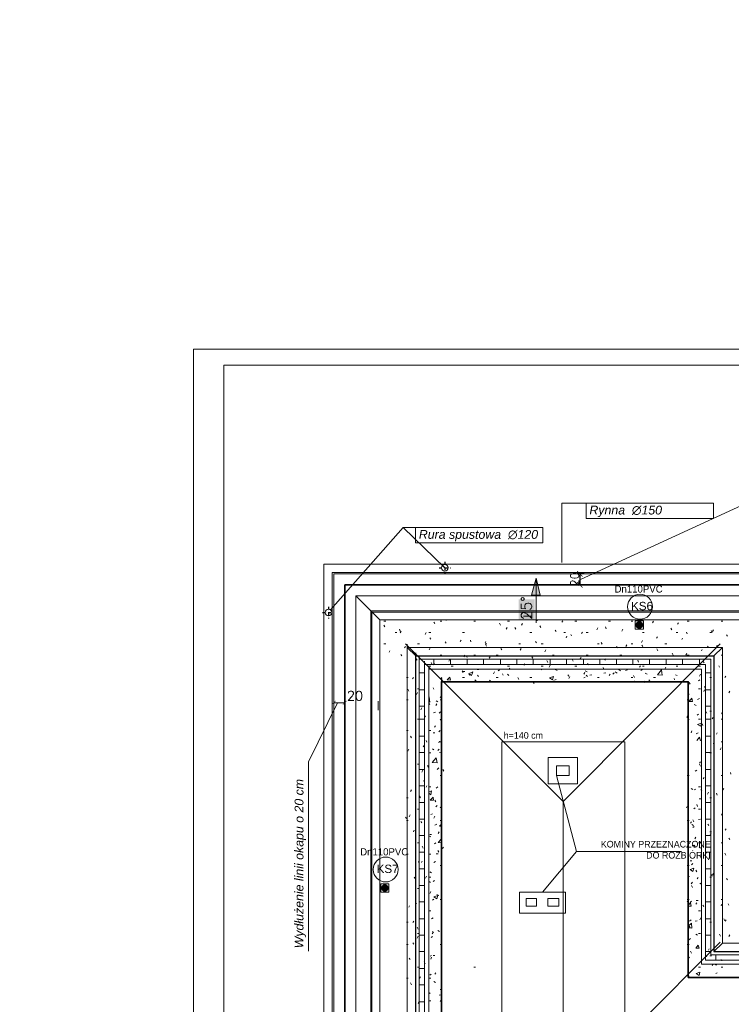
# Model space of a CAD drawing. Header units: millimetres. Extents: x -740 to 33545, y 5178 to 22494.
# Tile 55 of 250: x 8259 to 9546, y 6964 to 8744. Entities that reach past the tile are written whole.
import ezdxf
from ezdxf.lldxf.tags import DXFTag

# ---------------------------------------------------------------- set-up
doc = ezdxf.new("R2010")
doc.units = ezdxf.units.MM
doc.header["$MEASUREMENT"] = 0
doc.linetypes.add('AUSGEZOGEN', pattern=[0])
doc.linetypes.add('STRICHPUNKTX2', pattern=[2, 1, -0.5, 0, -0.5])
doc.layers.get('Defpoints').update_dxf_attribs({"color": 252})
doc.layers.add('_B___I__', color=252, linetype='AUSGEZOGEN')
for name, color, linetype, lineweight in [('_IS_EKO_KS_Opis_piony', 7, 'Continuous', 15), ('_IS_EKO_KS_prow_w_bruzdach', 16, 'Continuous', 35), ('_IS_EKO_opis', 7, 'Continuous', 18), ('A_izolacja', 252, 'Continuous', 9), ('A_l.przerywana', 252, 'ICAD_ISO03W100', 9), ('A_l.widokowa', 252, 'Continuous', 18), ('A_wymiarowanie', 252, 'Continuous', 9), ('k_wyburzenia widoczne', 252, 'PNEUMATIC2', 18), ('l. przerywana', 252, 'ICAD_ISO03W100', 9), ('l.przerywana', 252, 'ICAD_ISO03W100', 5), ('l.widokowa', 252, 'Continuous', 15), ('linia opisowa', 252, 'Continuous', 9), ('Nowe_820-G Rysunki Obrazki_Nr_piĂłra__101', 252, 'Continuous', 5), ('Nowe_820-G Rysunki Obrazki_Nr_piĂłra__19', 252, 'Continuous', 0), ('Nowe_820-G Rysunki Obrazki_Nr_piĂłra__22', 252, 'Continuous', 25), ('Nowe_820-G Rysunki Obrazki_Nr_piĂłra__23', 252, 'Continuous', 15), ('wymiarowanie', 252, 'Continuous', 9)]:
    doc.layers.add(name, color=color, linetype=linetype, lineweight=lineweight)
doc.styles.add('Arial$001H0', font='SIMPLEX')
doc.styles.add('styl1', font='arial.ttf', dxfattribs={"height": 15})
doc.styles.add('styl2', font='simplex.shx')
doc.styles.add('TEKST WYMIAROWY', font='romans.shx', dxfattribs={"width": 0.6})
tags = doc.linetypes.add('ICAD_ISO03W100', pattern=[30, 12, -18]).pattern_tags.tags
tags[6:7] = [DXFTag(74, 4), DXFTag(75, 0), DXFTag(340, '0'), DXFTag(46, 1.0), DXFTag(50, 0.0), DXFTag(44, 0.0), DXFTag(45, 0.0)]
tags[4:5] = [DXFTag(74, 4), DXFTag(75, 0), DXFTag(340, '0'), DXFTag(46, 1.0), DXFTag(50, 0.0), DXFTag(44, 0.0), DXFTag(45, 0.0)]
doc.linetypes.add('PNEUMATIC2', pattern='A,0.5,-0.25,["//",Standard,S=0.2,R=0,X=-0.1,Y=-0.1],-0.25', length=1)
doc.dimstyles.new('Kopia I_1.100', dxfattribs={"dimtxt": 15, "dimasz": 10, "dimexe": 5, "dimexo": 1, "dimgap": 1.5, "dimtad": 1, "dimdec": 1, "dimrnd": 0.5, "dimtxsty": 'styl2', "dimblk": 'ARCHTICK', "dimcen": 5, "dimadec": 0, "dimazin": 0, "dimtfac": 1, "dimtdec": 1, "dimtmove": 0, "dimatfit": 3, "dimldrblk": 'ARCHTICK', "dimfxl": 0, "dimarcsym": 0})
doc.dimstyles.new('Skala 1-100', dxfattribs={"dimtxt": 17, "dimasz": 7, "dimexe": 1, "dimexo": 1, "dimgap": 1.5, "dimtad": 1, "dimdec": 1, "dimrnd": 0.5, "dimtxsty": 'styl2', "dimblk": 'ARCHTICK', "dimcen": 7, "dimadec": 0, "dimazin": 0, "dimtfac": 1, "dimtdec": 1, "dimtmove": 1, "dimatfit": 3, "dimldrblk": 'ARCHTICK', "dimfxl": 0, "dimlwd": -1, "dimlwe": -1, "dimarcsym": 0})

# ---------------------------------------------------------------- blocks, each defined once
blk = doc.blocks.new('_ArchTick')
at = {"color": 0, "linetype": 'ByBlock', "const_width": 0.15}
blk.add_lwpolyline([(-0.5, -0.5), (0.5, 0.5)], dxfattribs=at)
blk = doc.blocks.new('*D1878')
at = {"layer": 'Defpoints', "color": 0}
for p in [(8827.2, 7509.3), (8827.2, 7462.7), (8847.2, 7462.7)]:
    blk.add_point(p, dxfattribs=at)
at = {"layer": 'wymiarowanie', "color": 0}
for p, q in [((8827.2, 7504.3), (8827.2, 7510.3)), ((8847.2, 7504.3), (8847.2, 7510.3)), ((8847.2, 7509.3), (8827.2, 7509.3))]:
    blk.add_line(p, q, dxfattribs=at)
at = {"layer": 'wymiarowanie', "color": 0, "xscale": 7, "yscale": 7, "zscale": 7, "rotation": 180}
blk.add_blockref('_ArchTick', (8827.2, 7509.3), dxfattribs=at)
at = {"layer": 'wymiarowanie', "color": 0, "xscale": 7, "yscale": 7, "zscale": 7}
blk.add_blockref('_ArchTick', (8847.2, 7509.3), dxfattribs=at)
at = {"layer": 'wymiarowanie', "color": 0, "insert": (8865.7, 7522), "char_height": 17, "attachment_point": 5, "style": 'styl2'}
blk.add_mtext('20', dxfattribs=at)
blk = doc.blocks.new('*D1883')
at = {"layer": 'Defpoints', "color": 0}
for p in [(9281.2, 7742.4), (9272.4, 7722.4), (9281.2, 7722.4)]:
    blk.add_point(p, dxfattribs=at)
at = {"layer": 'wymiarowanie', "color": 0, "lineweight": -2}
for p, q in [((9280.2, 7742.4), (9267.4, 7742.4)), ((9272.4, 7742.4), (9272.4, 7722.4)), ((9280.2, 7722.4), (9267.4, 7722.4))]:
    blk.add_line(p, q, dxfattribs=at)
at = {"layer": 'wymiarowanie', "color": 0, "lineweight": -2, "xscale": 10, "yscale": 10, "zscale": 10}
for p, rotation in [((9272.4, 7742.4), 90), ((9272.4, 7722.4), 270)]:
    blk.add_blockref('_ArchTick', p, dxfattribs=dict(at, rotation=rotation))
at = {"layer": 'wymiarowanie', "color": 0, "insert": (9263, 7732.4), "char_height": 15, "attachment_point": 5, "rotation": 90, "style": 'styl2'}
blk.add_mtext('20', dxfattribs=at)

msp = doc.modelspace()

# ---------------------------------------------------------------- hatches: boundary and pattern name
at = {"layer": '_IS_EKO_KS_prow_w_bruzdach'}
for points in [[(9385.19, 7649.72, 1), (9374.19, 7649.72, 1)], [(8925.19, 7174.72, 1), (8914.19, 7174.72, 1)]]:
    msp.add_hatch(color=256, dxfattribs=at).paths.add_polyline_path(points)
at = {"layer": 'l.widokowa'}
for points in [[(9193.06, 7734.39), (9184.61, 7703.96), (9200.67, 7703.96)], [(9161.79, 7696.36), (9161.79, 7659.16), (9190.53, 7659.16), (9190.53, 7696.36)]]:
    msp.add_hatch(color=256, dxfattribs=at).paths.add_polyline_path(points)

# ---------------------------------------------------------------- linework, layer by layer
at = {"layer": '_B___I__', "linetype": 'STRICHPUNKTX2', "ltscale": 5}
for p, q in [((9028.19, 7763.9), (9028.19, 7742.9)), ((9017.69, 7753.4), (9038.69, 7753.4)), ((8807.25, 7672.45), (8828.25, 7672.45)), ((8817.75, 7682.95), (8817.75, 7661.95))]:
    msp.add_line(p, q, dxfattribs=at)
at = {"layer": '_IS_EKO_KS_Opis_piony'}
for centre in [(9381.19, 7683.03), (8921.19, 7208.03)]:
    msp.add_circle(centre, 22.5, dxfattribs=at)
at = {"layer": '_IS_EKO_KS_prow_w_bruzdach'}
msp.add_line((8919.67, 7174.71), (8916.12, 7178.26), dxfattribs=at)
at = {"layer": '_IS_EKO_KS_prow_w_bruzdach', "color": 251, "lineweight": 15}
for points in [[(9372.19, 7642.22), (9387.19, 7642.22), (9387.19, 7657.22), (9372.19, 7657.22)], [(8912.19, 7167.22), (8927.19, 7167.22), (8927.19, 7182.22), (8912.19, 7182.22)]]:
    msp.add_lwpolyline(points, close=True, dxfattribs=at)
at = {"layer": '_IS_EKO_KS_prow_w_bruzdach'}
for centre in [(9379.69, 7649.72), (8919.69, 7174.72)]:
    msp.add_circle(centre, 5.5, dxfattribs=at)
at = {"layer": 'A_izolacja', "lineweight": 35}
msp.add_lwpolyline([(9022.13, 6228.22), (9022.13, 7547.46), (9468.32, 7547.46), (9468.32, 7014.77), (9468.32, 7013.08), (9568.44, 7013.08)], dxfattribs=at)
at = {"layer": 'A_l.przerywana', "lineweight": 35}
msp.add_lwpolyline([(8847.19, 7722.4), (8847.19, 6053.28), (11882.33, 6053.28), (11882.33, 7728.19), (11086.25, 7728.19), (11086.25, 7188.02), (9643.26, 7188.02), (9643.26, 7722.4)], close=True, dxfattribs=at)
at = {"layer": 'A_l.przerywana', "linetype": 'ICAD_ISO03W100', "lineweight": 13}
for points in [[(9580.08, 7702.4), (8867.19, 7702.4)], [(8867.19, 7702.4), (8867.19, 7659.22)], [(8910.37, 7659.22), (8867.19, 7702.4)], [(8867.19, 6116.46), (8867.19, 7665.01)], [(8910.37, 7659.22), (8910.37, 7168.02)], [(9580.08, 7659.22), (8910.37, 7659.22)], [(8910.37, 7659.22), (8910.37, 6116.46)]]:
    msp.add_lwpolyline(points, dxfattribs=at)
at = {"layer": 'A_l.przerywana', "linetype": 'ICAD_ISO03W100', "lineweight": 5}
msp.add_lwpolyline([(8910.37, 7659.22), (8910.37, 6116.46)], dxfattribs=at)
at = {"layer": 'A_l.widokowa'}
for points in [[(8809.69, 7759.9), (8809.69, 6015.78), (11919.83, 6015.78), (11919.83, 7765.69), (11048.75, 7765.69), (11048.75, 7225.52), (9680.76, 7225.52), (9680.76, 7759.9)], [(8824.69, 7744.9), (8824.69, 6030.78), (11904.83, 6030.78), (11904.83, 7750.69), (11063.75, 7750.69), (11063.75, 7210.52), (9665.76, 7210.52), (9665.76, 7744.9)], [(8827.19, 7742.4), (8827.19, 6033.28), (11902.33, 6033.28), (11902.33, 7748.19), (11066.25, 7748.19), (11066.25, 7208.02), (9663.26, 7208.02), (9663.26, 7742.4)], [(8894.25, 7675.33), (8894.25, 6100.34), (11835.26, 6100.34), (11835.26, 7681.13), (11133.32, 7681.13), (11133.32, 7140.95), (9596.19, 7140.95), (9596.19, 7675.33)], [(8896.25, 7673.33), (8896.25, 6102.34), (11833.26, 6102.34), (11833.26, 7679.13), (11135.32, 7679.13), (11135.32, 7138.95), (9594.19, 7138.95), (9594.19, 7673.33)]]:
    msp.add_lwpolyline(points, close=True, dxfattribs=at)
at = {"layer": 'A_wymiarowanie'}
msp.add_line((9456.03, 7240.7), (9266.54, 7240.7), dxfattribs=at)
at = {"layer": 'k_wyburzenia widoczne', "ltscale": 15}
msp.add_line((9268.19, 7410.22), (9268.19, 7362.71), dxfattribs=at)
for points in [[(9215.19, 7362.71), (9268.19, 7362.71), (9268.19, 7410.22), (9215.19, 7410.22)], [(9230.19, 7377.71), (9253.19, 7377.71), (9253.19, 7395.22), (9230.19, 7395.22)]]:
    msp.add_lwpolyline(points, close=True, dxfattribs=at)
for points in [[(9246.4, 7167.22), (9163.43, 7167.22)], [(9163.43, 7167.22), (9163.43, 7129.12)], [(9175.28, 7155.36), (9193.91, 7155.36)], [(9175.28, 7141.82), (9175.28, 7155.36)], [(9193.91, 7155.36), (9193.91, 7141.82)], [(9214.23, 7155.36), (9234.55, 7155.36)], [(9214.23, 7141.82), (9214.23, 7155.36)], [(9234.55, 7155.36), (9234.55, 7141.82)], [(9246.4, 7129.12), (9246.4, 7167.22)], [(9193.91, 7141.82), (9175.28, 7141.82)], [(9234.55, 7141.82), (9214.23, 7141.82)], [(9163.43, 7129.12), (9246.4, 7129.12)]]:
    msp.add_lwpolyline(points, dxfattribs=at)
at = {"layer": 'l. przerywana', "ltscale": 0.2}
for centre in [(9028.19, 7753.4), (8817.75, 7672.45)]:
    msp.add_circle(centre, 6, dxfattribs=at)
at = {"layer": 'l.przerywana'}
for p, q in [((9241.94, 7331.19), (8957.08, 7616.06)), ((9241.94, 7331.19), (9525.95, 7616.06)), ((9241.94, 6791.9), (9241.94, 7331.19)), ((9241.94, 6791.9), (9525.95, 7076.76))]:
    msp.add_line(p, q, dxfattribs=at)
msp.add_lwpolyline([(9904.19, 7702.4), (8867.19, 7702.4), (8867.19, 6073.28), (11862.33, 6073.28), (11862.33, 7708.19), (11106.25, 7708.19), (11106.25, 7168.02), (9904.19, 7168.02), (9904.19, 7702.4), (8867.19, 7702.4)], dxfattribs=at)
msp.add_lwpolyline([(9904.19, 7702.4), (8867.19, 7702.4), (8867.19, 6073.28), (11862.33, 6073.28), (11862.33, 7708.19), (11106.25, 7708.19), (11106.25, 7168.02), (9904.19, 7168.02), (9904.19, 7702.4), (8867.19, 7702.4)], dxfattribs=at)
for points in [[(8910.51, 7659.07), (8910.51, 6116.61), (11819, 6116.61), (11819, 7664.86), (11149.58, 7664.86), (11149.58, 7124.69), (9860.86, 7124.69), (9860.86, 7659.07)], [(9131.06, 7438.52), (9131.06, 6337.16), (11598.45, 6337.16), (11598.45, 7444.31), (11370.13, 7444.31), (11370.13, 6904.14), (9353.84, 6904.14), (9353.84, 7438.52)]]:
    msp.add_lwpolyline(points, close=True, dxfattribs=at)
at = {"layer": 'l.widokowa', "linetype": 'Continuous', "lineweight": 9}
for p, q in [((9193.06, 7654.09), (9193.06, 7734.39)), ((9170.24, 7665.93), (9186.3, 7665.93)), ((8907.36, 7496.23), (8907.36, 7512.29))]:
    msp.add_line(p, q, dxfattribs=at)
msp.add_lwpolyline([(9193.06, 7734.39), (9184.61, 7703.96), (9200.67, 7703.96)], close=True, dxfattribs=at)
at = {"layer": 'Nowe_820-G Rysunki Obrazki_Nr_piĂłra__101', "linetype": 'Continuous', "lineweight": 5}
for points in [[(8960.32, 7615.06), (8960.32, 6166.41)], [(8975.56, 7594.02), (8960.32, 7609.26)], [(9530.13, 7609.26), (8960.32, 7609.26)], [(9514.89, 7594.02), (9530.13, 7609.26)], [(9530.13, 7074.88), (9530.13, 7609.26)], [(8981.49, 6187.58), (8981.49, 7593.89)], [(8981.49, 7588.1), (9508.96, 7588.1)], [(8991.65, 6196.89), (8991.65, 7584.58)], [(9008.58, 7578.78), (9008.58, 7588.1)], [(9038.21, 7578.78), (9038.21, 7588.1)], [(9068.69, 7578.78), (9068.69, 7588.1)], [(9098.33, 7578.78), (9098.33, 7588.1)], [(9128.81, 7578.78), (9128.81, 7588.1)], [(9158.44, 7578.78), (9158.44, 7588.1)], [(9188.07, 7578.78), (9188.07, 7588.1)], [(9218.55, 7578.78), (9218.55, 7588.1)], [(9248.19, 7578.78), (9248.19, 7588.1)], [(9278.67, 7578.78), (9278.67, 7588.1)], [(9308.3, 7578.78), (9308.3, 7588.1)], [(9338.78, 7578.78), (9338.78, 7588.1)], [(9368.41, 7578.78), (9368.41, 7588.1)], [(9398.05, 7578.78), (9398.05, 7588.1)], [(9428.53, 7578.78), (9428.53, 7588.1)], [(9458.16, 7578.78), (9458.16, 7588.1)], [(9488.64, 7578.78), (9488.64, 7588.1)], [(9508.96, 7588.1), (9508.96, 7053.72)], [(8981.49, 7563.54), (8991.65, 7563.54)], [(8991.65, 7578.78), (9499.65, 7578.78)], [(8999.27, 6205.36), (8999.27, 7576.11)], [(8999.27, 7570.32), (9492.03, 7570.32)], [(9061.07, 7566.08), (9064.46, 7566.08)], [(9071.23, 7561.85), (9078.85, 7565.24)], [(9076.31, 7558.46), (9078.85, 7565.24)], [(9086.47, 7569.47), (9089.86, 7569.47)], [(9124.57, 7566.93), (9127.11, 7568.62)], [(9175.37, 7570.32), (9177.07, 7570.32)], [(9200.77, 7570.32), (9203.31, 7568.62)], [(9227.87, 7569.47), (9231.25, 7567.78)], [(9282.05, 7566.93), (9285.44, 7565.24)], [(9315.92, 7562.7), (9319.31, 7563.54)], [(9332.01, 7561), (9334.55, 7563.54)], [(9336.24, 7565.24), (9339.63, 7562.7)], [(9343.01, 7569.47), (9345.55, 7566.93)], [(9354.87, 7567.78), (9358.25, 7568.62)], [(9382.81, 7567.78), (9386.19, 7570.32)], [(9412.44, 7560.16), (9420.06, 7568.62)], [(9420.91, 7559.31), (9420.06, 7568.62)], [(9492.03, 7570.32), (9492.03, 7036.78)], [(9499.65, 7578.78), (9499.65, 7044.4)], [(9499.65, 7563.54), (9508.96, 7563.54)], [(8999.27, 7557.62), (9000.11, 7557.62)], [(9020.43, 7552.54), (9022.97, 7555.08)], [(9032.29, 7550.84), (9037.37, 7555.92)], [(9032.29, 7550.84), (9038.21, 7550)], [(9038.21, 7550), (9037.37, 7555.92)], [(9071.23, 7561.85), (9076.31, 7558.46)], [(9072.08, 7559.31), (9074.62, 7561)], [(9082.24, 7550.84), (9084.78, 7548.3)], [(9108.49, 7547.46), (9110.18, 7550)], [(9111.03, 7547.46), (9110.18, 7550)], [(9141.51, 7561), (9144.05, 7558.46)], [(9217.71, 7554.23), (9224.48, 7556.77)], [(9217.71, 7554.23), (9222.79, 7550.84)], [(9222.79, 7550.84), (9224.48, 7556.77)], [(9224.48, 7549.15), (9226.17, 7547.46)], [(9227.02, 7550.84), (9229.56, 7551.69)], [(9227.87, 7547.46), (9229.56, 7548.3)], [(9279.51, 7554.23), (9282.05, 7555.92)], [(9283.75, 7559.31), (9286.29, 7556.77)], [(9290.52, 7559.31), (9293.91, 7560.16)], [(9367.57, 7547.46), (9370.95, 7548.3)], [(9370.11, 7547.46), (9370.95, 7548.3)], [(9390.43, 7562.7), (9393.81, 7561)], [(9412.44, 7560.16), (9420.91, 7559.31)], [(9445.46, 7560.16), (9448, 7558.46)], [(9486.95, 7549.15), (9489.49, 7550.84)], [(8981.49, 7533.06), (8991.65, 7533.06)], [(9499.65, 7533.06), (9508.96, 7533.06)], [(8999.27, 7519.52), (9000.11, 7520.36)], [(8999.27, 7511.05), (9000.96, 7510.2)], [(9000.96, 7510.2), (9000.11, 7520.36)], [(9012.81, 7512.74), (9015.35, 7511.05)], [(9019.59, 7518.67), (9022.13, 7521.21)], [(9470.01, 7511.9), (9475.09, 7517.82)], [(9470.01, 7511.9), (9475.94, 7511.9)], [(9475.94, 7511.9), (9475.09, 7517.82)], [(9485.25, 7515.28), (9488.64, 7516.98)], [(8981.49, 7503.43), (8991.65, 7503.43)], [(9007.73, 7491.44), (9011.12, 7492.29)], [(9017.89, 7490.6), (9020.43, 7493.14)], [(9479.33, 7505.97), (9482.71, 7504.28)], [(9499.65, 7503.43), (9508.96, 7503.43)], [(8981.49, 7479.59), (8991.65, 7479.59)], [(9468.32, 7478.74), (9470.01, 7479.59)], [(9484.41, 7487.21), (9486.95, 7488.9)], [(9499.65, 7479.59), (9508.96, 7479.59)], [(9017.05, 7456.73), (9019.59, 7459.27)], [(9485.25, 7470.28), (9492.03, 7472.82)], [(9485.25, 7470.28), (9490.33, 7466.89)], [(9490.33, 7466.89), (9492.03, 7471.12)], [(8981.49, 7449.11), (8991.65, 7449.11)], [(9006.89, 7455.04), (9010.27, 7455.04)], [(9482.71, 7453.34), (9486.1, 7455.04)], [(9483.56, 7441.49), (9488.64, 7447.42)], [(9490.33, 7440.64), (9488.64, 7447.42)], [(9499.65, 7449.11), (9508.96, 7449.11)], [(9006.04, 7426.25), (9008.58, 7424.56)], [(9015.35, 7422.86), (9017.89, 7425.4)], [(9022.13, 7420.32), (9022.13, 7421.17)], [(8981.49, 7419.48), (8991.65, 7419.48)], [(9005.19, 7401.7), (9012.81, 7410.16)], [(9014.51, 7400.85), (9012.81, 7410.16)], [(9018.74, 7419.48), (9021.28, 7420.32)], [(9499.65, 7419.48), (9508.96, 7419.48)], [(8981.49, 7389), (8991.65, 7389)], [(9005.19, 7401.7), (9014.51, 7400.85)], [(9014.51, 7389), (9017.05, 7391.54)], [(9481.02, 7385.61), (9483.56, 7387.3)], [(9499.65, 7389), (9508.96, 7389)], [(8981.49, 7359.36), (8991.65, 7359.36)], [(8999.27, 7347.51), (9004.35, 7350.05)], [(9002.65, 7343.28), (9004.35, 7350.05)], [(9012.81, 7355.13), (9015.35, 7357.67)], [(9473.4, 7354.28), (9476.79, 7352.59)], [(9479.33, 7351.74), (9481.87, 7353.44)], [(9499.65, 7359.36), (9508.96, 7359.36)], [(8999.27, 7345.82), (9002.65, 7343.28)], [(9001.81, 7333.12), (9006.89, 7339.04)], [(9001.81, 7333.12), (9007.73, 7333.12)], [(9007.73, 7333.12), (9006.89, 7339.04)], [(9487.79, 7335.66), (9491.18, 7335.66)], [(8981.49, 7328.88), (8991.65, 7328.88)], [(9011.97, 7321.26), (9014.51, 7323.8)], [(9019.59, 7320.42), (9022.13, 7318.72)], [(9478.48, 7317.88), (9481.02, 7319.57)], [(9499.65, 7328.88), (9508.96, 7328.88)], [(8981.49, 7299.25), (8991.65, 7299.25)], [(9002.65, 7307.72), (9006.04, 7308.56)], [(9486.95, 7298.4), (9490.33, 7299.25)], [(9499.65, 7299.25), (9508.96, 7299.25)], [(9010.27, 7288.24), (9013.66, 7289.94)], [(9018.74, 7286.55), (9022.13, 7289.94)], [(9018.74, 7286.55), (9022.13, 7285.7)], [(9475.09, 7289.09), (9477.63, 7287.4)], [(9476.79, 7284.01), (9479.33, 7285.7)], [(8981.49, 7269.62), (8991.65, 7269.62)], [(8999.27, 7268.77), (9002.65, 7267.08)], [(9000.96, 7271.31), (9004.35, 7271.31)], [(9016.2, 7256.92), (9021.28, 7262.84)], [(9022.13, 7256.07), (9021.28, 7262.84)], [(9499.65, 7269.62), (9508.96, 7269.62)], [(9009.43, 7254.38), (9011.97, 7256.07)], [(9016.2, 7256.92), (9022.13, 7256.07)], [(9475.94, 7250.14), (9478.48, 7251.84)], [(9487.79, 7248.45), (9490.33, 7246.76)], [(8981.49, 7239.14), (8991.65, 7239.14)], [(9012.81, 7236.6), (9016.2, 7236.6)], [(9499.65, 7239.14), (9508.96, 7239.14)], [(8981.49, 7209.5), (8991.65, 7209.5)], [(9008.58, 7220.51), (9011.12, 7222.2)], [(9471.71, 7223.9), (9475.09, 7223.9)], [(9471.71, 7207.81), (9478.48, 7210.35)], [(9471.71, 7207.81), (9476.79, 7204.42)], [(9474.25, 7216.28), (9476.79, 7218.82)], [(9476.79, 7204.42), (9478.48, 7210.35)], [(9499.65, 7209.5), (9508.96, 7209.5)], [(9000.96, 7203.58), (9004.35, 7201.88)], [(9468.32, 7195.96), (9470.86, 7195.11)], [(8981.49, 7179.02), (8991.65, 7179.02)], [(9006.89, 7186.64), (9009.43, 7188.34)], [(9473.4, 7182.41), (9475.94, 7184.95)], [(9489.49, 7183.26), (9492.03, 7181.56)], [(9499.65, 7179.02), (9508.96, 7179.02)], [(9006.04, 7152.78), (9008.58, 7154.47)], [(9008.58, 7158.7), (9015.35, 7161.24)], [(9008.58, 7158.7), (9013.66, 7155.32)], [(9013.66, 7162.94), (9017.05, 7161.24)], [(9013.66, 7155.32), (9015.35, 7161.24)], [(9022.13, 7160.4), (9022.13, 7159.55)], [(8981.49, 7149.39), (8991.65, 7149.39)], [(9468.32, 7143.46), (9472.55, 7147.7)], [(9468.32, 7141.77), (9473.4, 7141.77)], [(9471.71, 7148.54), (9474.25, 7151.08)], [(9473.4, 7141.77), (9472.55, 7147.7)], [(9482.71, 7151.93), (9486.1, 7151.93)], [(9499.65, 7149.39), (9508.96, 7149.39)], [(8981.49, 7118.91), (8991.65, 7118.91)], [(8999.27, 7124.84), (9000.11, 7124.84)], [(9004.35, 7118.91), (9006.89, 7120.6)], [(9022.13, 7127.38), (9022.13, 7128.22)], [(9499.65, 7118.91), (9508.96, 7118.91)], [(9468.32, 7105.36), (9474.25, 7111.29)], [(9468.32, 7102.82), (9475.09, 7101.98)], [(9470.86, 7114.68), (9473.4, 7117.22)], [(9475.09, 7101.98), (9474.25, 7111.29)], [(9481.02, 7114.68), (9484.41, 7115.52)], [(8981.49, 7089.28), (8991.65, 7089.28)], [(9003.5, 7085.04), (9006.04, 7086.74)], [(9015.35, 7097.74), (9018.74, 7096.05)], [(9469.17, 7080.81), (9472.55, 7083.35)], [(9481.87, 7090.97), (9485.25, 7089.28)], [(9499.65, 7089.28), (9508.96, 7089.28)], [(9481.87, 7065.57), (9486.1, 7071.5)], [(9481.87, 7065.57), (9487.79, 7065.57)], [(9487.79, 7065.57), (9486.1, 7071.5)], [(9514.89, 7059.64), (9530.13, 7074.88)], [(9590.72, 7074.88), (9530.13, 7074.88)], [(8981.49, 7059.64), (8991.65, 7059.64)], [(9001.81, 7051.18), (9004.35, 7052.87)], [(9006.89, 7052.87), (9010.27, 7052.87)], [(9468.32, 7046.94), (9470.86, 7049.48)], [(9499.65, 7059.64), (9508.96, 7059.64)], [(9508.96, 7053.72), (9590.72, 7053.72)], [(9518.27, 7044.4), (9518.27, 7053.72)], [(9021.28, 7031.7), (9022.13, 7030.86)], [(9468.32, 7040.17), (9469.17, 7040.17)], [(9492.03, 7036.78), (9590.72, 7036.78)], [(9499.65, 7044.4), (9590.72, 7044.4)], [(9516.58, 7036.78), (9519.12, 7035.09)], [(8981.49, 7029.16), (8991.65, 7029.16)], [(9000.96, 7017.31), (9003.5, 7019)], [(9468.32, 7014.77), (9470.01, 7015.62)], [(9482.71, 7019.85), (9489.49, 7022.39)], [(9482.71, 7019.85), (9487.79, 7016.46)], [(9487.79, 7016.46), (9489.49, 7022.39)], [(9518.27, 7019.85), (9520.81, 7021.54)], [(8981.49, 6999.53), (8991.65, 6999.53)], [(9008.58, 7005.46), (9011.12, 7003.76)], [(8999.27, 6983.44), (9001.81, 6985.14)], [(9017.89, 6980.9), (9021.28, 6981.75)], [(8981.49, 6969.05), (8991.65, 6969.05)], [(9019.59, 6970.74), (9022.13, 6971.59)], [(9019.59, 6970.74), (9022.13, 6969.05)]]:
    msp.add_lwpolyline(points, dxfattribs=at)
at = {"layer": 'Nowe_820-G Rysunki Obrazki_Nr_piĂłra__19', "linetype": 'Continuous', "lineweight": 0}
for points in [[(8917.99, 7656.68), (8921.37, 7656.68)], [(9010.27, 7652.44), (9008.58, 7654.98)], [(9019.59, 7656.68), (9022.97, 7656.68)], [(9031.44, 7659.22), (9030.59, 7658.37)], [(9080.55, 7656.68), (9083.93, 7656.68)], [(9128.81, 7649.9), (9127.11, 7653.29)], [(9141.51, 7656.68), (9144.89, 7656.68)], [(9168.6, 7652.44), (9166.91, 7649.9)], [(9195.69, 7659.22), (9194.85, 7657.52)], [(9241.41, 7657.52), (9239.72, 7654.98)], [(9263.43, 7656.68), (9266.81, 7656.68)], [(9324.39, 7656.68), (9327.77, 7656.68)], [(9365.03, 7656.68), (9368.41, 7656.68)], [(9382.81, 7655.83), (9381.11, 7659.22)], [(9405.67, 7656.68), (9403.97, 7654.14)], [(9450.54, 7654.14), (9448.85, 7651.6)], [(9466.63, 7656.68), (9470.01, 7656.68)], [(9527.59, 7656.68), (9530.97, 7656.68)], [(8919.68, 7646.52), (8917.99, 7649.9)], [(8938.31, 7636.36), (8941.69, 7636.36)], [(8947.62, 7638.9), (8945.93, 7642.28)], [(8949.31, 7638.9), (8947.62, 7635.51)], [(8994.19, 7636.36), (8992.49, 7632.97)], [(8999.27, 7636.36), (9002.65, 7636.36)], [(9060.23, 7636.36), (9063.61, 7636.36)], [(9140.66, 7645.67), (9138.97, 7642.28)], [(9156.75, 7642.28), (9155.05, 7645.67)], [(9182.15, 7636.36), (9185.53, 7636.36)], [(9201.62, 7645.67), (9199.93, 7648.21)], [(9229.56, 7638.05), (9227.87, 7640.59)], [(9243.11, 7636.36), (9246.49, 7636.36)], [(9276.97, 7637.2), (9275.28, 7634.66)], [(9283.75, 7636.36), (9287.13, 7636.36)], [(9304.91, 7644.82), (9303.22, 7641.44)], [(9320.15, 7643.13), (9318.46, 7646.52)], [(9349.79, 7642.28), (9348.09, 7638.9)], [(9385.35, 7636.36), (9388.73, 7636.36)], [(9438.69, 7641.44), (9436.99, 7643.98)], [(9446.31, 7636.36), (9449.69, 7636.36)], [(9466.63, 7633.82), (9464.93, 7637.2)], [(9507.27, 7636.36), (9510.65, 7636.36)], [(9511.5, 7636.36), (9509.81, 7639.74)], [(9514.04, 7641.44), (9512.35, 7638.05)], [(9002.65, 7624.5), (9000.96, 7627.04)], [(9030.59, 7616.88), (9028.9, 7619.42)], [(9057.69, 7622.81), (9055.99, 7620.27)], [(9075.47, 7619.42), (9074.62, 7622.81)], [(9102.56, 7620.27), (9100.87, 7617.73)], [(9194, 7617.73), (9192.31, 7620.27)], [(9249.03, 7629.58), (9247.34, 7627.04)], [(9257.5, 7630.43), (9255.81, 7632.97)], [(9312.53, 7615.19), (9310.84, 7618.58)], [(9385.35, 7621.96), (9383.65, 7618.58)], [(9412.44, 7628.74), (9410.75, 7626.2)], [(9458.16, 7626.2), (9456.47, 7623.66)], [(9539.44, 7629.58), (9537.75, 7632.12)], [(8917.99, 7616.04), (8921.37, 7616.04)], [(8928.99, 7603.34), (8927.3, 7600.8)], [(8956.93, 7610.96), (8955.24, 7608.42)], [(8978.95, 7616.04), (8982.33, 7616.04)], [(9001.81, 7608.42), (9000.11, 7605.03)], [(9100.87, 7616.04), (9104.25, 7616.04)], [(9103.41, 7611.8), (9101.71, 7615.19)], [(9131.35, 7605.03), (9129.65, 7607.57)], [(9161.83, 7616.04), (9165.21, 7616.04)], [(9166.06, 7607.57), (9164.37, 7604.18)], [(9202.47, 7616.04), (9205.85, 7616.04)], [(9210.93, 7605.03), (9209.24, 7601.64)], [(9304.07, 7616.04), (9307.45, 7616.04)], [(9340.47, 7608.42), (9338.78, 7610.96)], [(9357.41, 7614.34), (9355.71, 7610.96)], [(9365.03, 7616.04), (9368.41, 7616.04)], [(9386.19, 7610.96), (9384.5, 7613.5)], [(9413.29, 7603.34), (9411.59, 7606.72)], [(9425.99, 7616.04), (9429.37, 7616.04)], [(9441.23, 7595.72), (9439.53, 7599.1)], [(9493.72, 7605.88), (9492.03, 7603.34)], [(9504.73, 7609.26), (9503.03, 7611.8)], [(9520.81, 7613.5), (9519.12, 7610.96)], [(8950.16, 7594.02), (8948.47, 7596.56)], [(8978.1, 7586.4), (8976.41, 7588.94)], [(9005.19, 7578.78), (9003.5, 7582.17)], [(9019.59, 7595.72), (9022.97, 7595.72)], [(9037.37, 7588.1), (9035.67, 7584.71)], [(9064.46, 7595.72), (9062.77, 7592.33)], [(9068.69, 7591.48), (9067, 7594.87)], [(9080.55, 7595.72), (9083.93, 7595.72)], [(9110.18, 7592.33), (9108.49, 7589.79)], [(9121.19, 7595.72), (9124.57, 7595.72)], [(9187.23, 7589.79), (9185.53, 7592.33)], [(9214.32, 7582.17), (9212.63, 7585.56)], [(9222.79, 7595.72), (9226.17, 7595.72)], [(9260.04, 7584.71), (9258.35, 7588.1)], [(9274.43, 7591.48), (9272.74, 7588.94)], [(9283.75, 7595.72), (9287.13, 7595.72)], [(9319.31, 7588.94), (9317.61, 7586.4)], [(9344.71, 7595.72), (9348.09, 7595.72)], [(9378.57, 7583.02), (9376.88, 7586.4)], [(9465.78, 7598.26), (9464.09, 7595.72)], [(9466.63, 7595.72), (9470.01, 7595.72)], [(9497.11, 7581.32), (9495.41, 7583.86)], [(9527.59, 7595.72), (9530.97, 7595.72)], [(8999.27, 7575.4), (9002.65, 7575.4)], [(9009.43, 7580.48), (9007.73, 7577.94)], [(9039.91, 7575.4), (9043.29, 7575.4)], [(9061.07, 7564.39), (9059.38, 7566.93)], [(9117.8, 7565.24), (9116.11, 7561.85)], [(9141.51, 7575.4), (9144.89, 7575.4)], [(9145.74, 7572.01), (9144.05, 7569.47)], [(9172.83, 7579.63), (9171.14, 7577.09)], [(9202.47, 7575.4), (9205.85, 7575.4)], [(9218.55, 7577.09), (9216.86, 7573.7)], [(9263.43, 7575.4), (9266.81, 7575.4)], [(9281.21, 7564.39), (9279.51, 7561)], [(9287.98, 7577.94), (9286.29, 7580.48)], [(9315.92, 7570.32), (9314.23, 7572.86)], [(9381.96, 7576.24), (9380.27, 7573.7)], [(9385.35, 7575.4), (9388.73, 7575.4)], [(9427.68, 7573.7), (9425.99, 7570.32)], [(9446.31, 7575.4), (9449.69, 7575.4)], [(9486.95, 7575.4), (9490.33, 7575.4)], [(9525.05, 7573.7), (9523.35, 7576.24)], [(8958.63, 7555.08), (8962.01, 7555.08)], [(8971.33, 7555.08), (8969.63, 7552.54)], [(9060.23, 7555.08), (9063.61, 7555.08)], [(9089.01, 7556.77), (9087.32, 7559.31)], [(9121.19, 7555.08), (9124.57, 7555.08)], [(9133.89, 7559.31), (9132.19, 7561.85)], [(9161.83, 7551.69), (9160.13, 7555.08)], [(9182.15, 7555.08), (9185.53, 7555.08)], [(9189.77, 7544.07), (9188.07, 7547.46)], [(9226.17, 7549.15), (9224.48, 7546.61)], [(9252.42, 7557.62), (9250.73, 7560.16)], [(9254.11, 7556.77), (9252.42, 7553.38)], [(9304.07, 7555.08), (9307.45, 7555.08)], [(9326.93, 7561), (9325.23, 7558.46)], [(9365.03, 7555.08), (9368.41, 7555.08)], [(9370.95, 7555.08), (9369.26, 7558.46)], [(9389.58, 7548.3), (9387.89, 7545.76)], [(9398.89, 7548.3), (9397.2, 7550.84)], [(9405.67, 7555.08), (9409.05, 7555.08)], [(9443.77, 7550.84), (9442.92, 7553.38)], [(9471.71, 7543.22), (9470.01, 7545.76)], [(9490.33, 7561), (9488.64, 7557.62)], [(9507.27, 7555.08), (9510.65, 7555.08)], [(9536.05, 7557.62), (9534.36, 7555.08)], [(8962.86, 7530.52), (8961.17, 7533.91)], [(8978.95, 7527.98), (8977.25, 7524.6)], [(8978.95, 7534.76), (8982.33, 7534.76)], [(9008.58, 7533.91), (9006.89, 7536.45)], [(9486.95, 7534.76), (9490.33, 7534.76)], [(9497.95, 7533.06), (9496.26, 7529.68)], [(9499.65, 7535.6), (9497.95, 7538.99)], [(9543.67, 7530.52), (9541.98, 7527.14)], [(8958.63, 7514.44), (8962.01, 7514.44)], [(9019.59, 7514.44), (9022.97, 7514.44)], [(9466.63, 7514.44), (9470.01, 7514.44)], [(9470.01, 7525.44), (9468.32, 7522.9)], [(8986.57, 7500.04), (8984.87, 7496.66)], [(9000.96, 7505.97), (8999.27, 7508.51)], [(9013.66, 7507.66), (9011.97, 7504.28)], [(9502.19, 7490.73), (9500.49, 7493.27)], [(9507.27, 7494.12), (9510.65, 7494.12)], [(8978.95, 7479.59), (8982.33, 7479.59)], [(8993.34, 7483.82), (8991.65, 7486.36)], [(9021.28, 7476.2), (9019.59, 7479.59)], [(9467.47, 7485.52), (9465.78, 7482.98)], [(9486.95, 7479.59), (9490.33, 7479.59)], [(9513.19, 7482.98), (9511.5, 7480.44)], [(9527.59, 7479.59), (9530.97, 7479.59)], [(9530.13, 7488.9), (9528.43, 7491.44)], [(8958.63, 7459.27), (8962.01, 7459.27)], [(8999.27, 7459.27), (9002.65, 7459.27)], [(9011.12, 7467.74), (9009.43, 7465.2)], [(9475.09, 7458.42), (9473.4, 7455.04)], [(9494.57, 7468.58), (9493.72, 7471.12)], [(8967.94, 7445.72), (8966.25, 7449.11)], [(8995.88, 7438.1), (8994.19, 7441.49)], [(9018.74, 7439.8), (9017.05, 7437.26)], [(9019.59, 7438.95), (9022.97, 7438.95)], [(9520.81, 7455.04), (9519.12, 7452.5)], [(9527.59, 7438.95), (9530.97, 7438.95)], [(8962.86, 7425.4), (8961.17, 7422.02)], [(8990.8, 7432.18), (8989.11, 7429.64)], [(9514.89, 7433.02), (9514.04, 7436.41)], [(9527.59, 7427.94), (9525.89, 7424.56)], [(8999.27, 7418.63), (9002.65, 7418.63)], [(9507.27, 7418.63), (9510.65, 7418.63)], [(8978.95, 7398.31), (8982.33, 7398.31)], [(8988.26, 7387.3), (8986.57, 7383.92)], [(8998.42, 7393.23), (8996.73, 7395.77)], [(9026.36, 7385.61), (9024.67, 7389)], [(9490.33, 7402.54), (9488.64, 7400)], [(9490.33, 7394.92), (9488.64, 7398.31)], [(8991.65, 7365.29), (8989.95, 7368.68)], [(9019.59, 7377.99), (9022.97, 7377.99)], [(9466.63, 7377.99), (9470.01, 7377.99)], [(9497.11, 7374.6), (9495.41, 7372.06)], [(9527.59, 7377.99), (9530.97, 7377.99)], [(9545.37, 7380.53), (9544.52, 7383.07)], [(8967.94, 7351.74), (8966.25, 7349.2)], [(8995.88, 7359.36), (8994.19, 7356.82)], [(8999.27, 7357.67), (9002.65, 7357.67)], [(9486.95, 7357.67), (9490.33, 7357.67)], [(9492.87, 7350.05), (9491.18, 7352.59)], [(9532.67, 7354.28), (9530.97, 7351.74)], [(8958.63, 7337.35), (8962.01, 7337.35)], [(8984.03, 7337.35), (8982.33, 7340.74)], [(9011.97, 7330.58), (9010.27, 7333.12)], [(9504.73, 7347.51), (9503.03, 7344.12)], [(9507.27, 7337.35), (9510.65, 7337.35)], [(9520.81, 7342.43), (9519.12, 7345.82)], [(8978.95, 7317.03), (8982.33, 7317.03)], [(9466.63, 7322.11), (9464.93, 7319.57)], [(9485.25, 7322.11), (9483.56, 7325.5)], [(9486.95, 7317.03), (9490.33, 7317.03)], [(8958.63, 7300.1), (8956.93, 7302.64)], [(8958.63, 7296.71), (8962.01, 7296.71)], [(8965.4, 7306.87), (8963.71, 7303.48)], [(9010.27, 7304.33), (9008.58, 7300.94)], [(9019.59, 7296.71), (9022.97, 7296.71)], [(9466.63, 7296.71), (9470.01, 7296.71)], [(9478.48, 7294.17), (9476.79, 7297.56)], [(9530.13, 7309.41), (9528.43, 7306.02)], [(8973.02, 7278.93), (8971.33, 7276.39)], [(8986.57, 7292.48), (8984.87, 7295.02)], [(9474.25, 7294.17), (9472.55, 7291.63)], [(9505.57, 7287.4), (9503.88, 7289.94)], [(9536.9, 7281.47), (9535.21, 7278.93)], [(9017.89, 7276.39), (9016.2, 7273)], [(9481.87, 7266.23), (9480.17, 7263.69)], [(9507.27, 7276.39), (9510.65, 7276.39)], [(9509.81, 7273.85), (9508.11, 7271.31)], [(9543.67, 7262), (9541.98, 7264.54)], [(8978.95, 7256.07), (8982.33, 7256.07)], [(8989.11, 7246.76), (8987.41, 7250.14)], [(9025.51, 7248.45), (9023.82, 7245.91)], [(9481.02, 7249.3), (9479.33, 7251.84)], [(9486.95, 7256.07), (9490.33, 7256.07)], [(9527.59, 7256.07), (9530.97, 7256.07)], [(8958.63, 7235.75), (8962.01, 7235.75)], [(8999.27, 7235.75), (9002.65, 7235.75)], [(9017.05, 7239.14), (9015.35, 7242.52)], [(9506.42, 7228.98), (9504.73, 7225.59)], [(9536.05, 7234.06), (9534.36, 7237.44)], [(8981.49, 7218.82), (8980.64, 7222.2)], [(8987.41, 7223.05), (8985.72, 7220.51)], [(9019.59, 7215.43), (9022.97, 7215.43)], [(9466.63, 7215.43), (9470.01, 7215.43)], [(9527.59, 7215.43), (9530.97, 7215.43)], [(8974.71, 7191.72), (8973.02, 7194.26)], [(8995.03, 7195.96), (8993.34, 7192.57)], [(8999.27, 7194.26), (9002.65, 7194.26)], [(9483.56, 7203.58), (9481.87, 7206.96)], [(9486.1, 7193.42), (9484.41, 7190.88)], [(9507.27, 7194.26), (9510.65, 7194.26)], [(9511.5, 7195.96), (9509.81, 7199.34)], [(9514.04, 7201.04), (9512.35, 7197.65)], [(9539.44, 7189.18), (9537.75, 7191.72)], [(8978.95, 7173.94), (8982.33, 7173.94)], [(9001.81, 7184.1), (9000.96, 7186.64)], [(9475.94, 7175.64), (9474.25, 7179.02)], [(9002.65, 7168.02), (9000.96, 7164.63)], [(8964.55, 7142.62), (8962.86, 7140.08)], [(8977.25, 7146), (8975.56, 7148.54)], [(9019.59, 7153.62), (9022.97, 7153.62)], [(9466.63, 7153.62), (9470.01, 7153.62)], [(9468.32, 7148.54), (9466.63, 7151.08)], [(9483.56, 7147.7), (9481.87, 7145.16)], [(9496.26, 7140.92), (9494.57, 7143.46)], [(9527.59, 7153.62), (9530.97, 7153.62)], [(9529.28, 7145.16), (9527.59, 7142.62)], [(9541.98, 7143.46), (9540.29, 7146)], [(8999.27, 7133.3), (9002.65, 7133.3)], [(9486.95, 7133.3), (9490.33, 7133.3)], [(9491.18, 7120.6), (9489.49, 7117.22)], [(9534.36, 7115.52), (9532.67, 7118.91)], [(8958.63, 7112.98), (8962.01, 7112.98)], [(8972.17, 7114.68), (8970.48, 7112.14)], [(8979.79, 7100.28), (8978.1, 7103.67)], [(9471.71, 7102.82), (9470.01, 7105.36)], [(9507.27, 7112.98), (9510.65, 7112.98)], [(9536.9, 7117.22), (9535.21, 7114.68)], [(8979.79, 7087.58), (8978.1, 7084.2)], [(8978.95, 7092.66), (8982.33, 7092.66)], [(9006.89, 7094.36), (9005.19, 7091.82)], [(9007.73, 7093.51), (9006.04, 7096.05)], [(9486.95, 7092.66), (9490.33, 7092.66)], [(9526.74, 7087.58), (9525.05, 7090.97)], [(9543.67, 7090.12), (9541.98, 7086.74)], [(8958.63, 7072.34), (8962.01, 7072.34)], [(8972.17, 7073.19), (8970.48, 7075.73)], [(9019.59, 7072.34), (9022.97, 7072.34)], [(9466.63, 7072.34), (9470.01, 7072.34)], [(8965.4, 7045.25), (8963.71, 7047.79)], [(9004.35, 7049.48), (9002.65, 7046.1)], [(9474.25, 7057.1), (9472.55, 7060.49)], [(9502.19, 7050.33), (9500.49, 7052.87)], [(9506.42, 7064.72), (9504.73, 7062.18)], [(9507.27, 7052.02), (9510.65, 7052.02)], [(8978.95, 7031.7), (8982.33, 7031.7)], [(8992.49, 7037.63), (8990.8, 7041.02)], [(9080.55, 7031.7), (9083.93, 7031.7)], [(9486.95, 7031.7), (9490.33, 7031.7)], [(9513.19, 7036.78), (9511.5, 7034.24)], [(9529.28, 7042.71), (9527.59, 7045.25)], [(9527.59, 7031.7), (9530.97, 7031.7)], [(8984.03, 7013.92), (8982.33, 7011.38)], [(9011.97, 7021.54), (9010.27, 7019)], [(8958.63, 7011.38), (8962.01, 7011.38)], [(8967.94, 6999.53), (8966.25, 7002.92)], [(8999.27, 7011.38), (9002.65, 7011.38)], [(9019.59, 6991.06), (9022.97, 6991.06)], [(9022.97, 6985.14), (9021.28, 6987.68)], [(8981.49, 6969.05), (8979.79, 6965.66)], [(8999.27, 6970.74), (9002.65, 6970.74)]]:
    msp.add_lwpolyline(points, dxfattribs=at)
at = {"layer": 'Nowe_820-G Rysunki Obrazki_Nr_piĂłra__22', "linetype": 'Continuous', "lineweight": 25}
for points in [[(8975.56, 6181.65), (8975.56, 7599.82)], [(8975.56, 7594.02), (9514.89, 7594.02)], [(9514.89, 7594.02), (9514.89, 7059.64)], [(9022.13, 7553.25), (9022.13, 6228.22)], [(9022.13, 7547.46), (9468.32, 7547.46)], [(9468.32, 7547.46), (9468.32, 7013.08)], [(9514.89, 7059.64), (9590.72, 7059.64)], [(9468.32, 7013.08), (9590.72, 7013.08)]]:
    msp.add_lwpolyline(points, dxfattribs=at)
at = {"layer": 'Nowe_820-G Rysunki Obrazki_Nr_piĂłra__23', "linetype": 'Continuous', "lineweight": 15}
for points in [[(8628.59, 8119.48), (8628.59, 5249.28)], [(8628.59, 8119.48), (12728.99, 8119.48)]]:
    msp.add_lwpolyline(points, dxfattribs=at)
at = {"layer": 'wymiarowanie'}
for p, q in [((9283.76, 7869.9), (9239.51, 7869.9)), ((9239.51, 7869.9), (9239.51, 7763.19)), ((9273.42, 7732.32), (9572.38, 7869.78)), ((8952.9, 7825.9), (8821.25, 7677.33)), ((8952.9, 7825.9), (8975.38, 7825.9)), ((8952.9, 7825.9), (9028.19, 7753.4)), ((8781.8, 7402.73), (8834.35, 7509.35)), ((8781.8, 7060.45), (8781.8, 7402.73)), ((9266.54, 7240.7), (9230.19, 7377.71)), ((9266.54, 7240.7), (9204.91, 7167.22))]:
    msp.add_line(p, q, dxfattribs=at)
msp.add_lwpolyline([(8573.71, 8148.27), (8573.71, 5178.27), (12773.71, 5178.27), (12773.71, 8148.27), (8573.71, 8148.27)], dxfattribs=at)
for points in [[(9283.76, 7869.9), (9513.84, 7869.9), (9513.84, 7842.53), (9283.76, 7842.53)], [(8975.38, 7825.9), (9205.46, 7825.9), (9205.46, 7798.53), (8975.38, 7798.53)]]:
    msp.add_lwpolyline(points, close=True, dxfattribs=at)

# ---------------------------------------------------------------- texts
at = {"layer": '_IS_EKO_KS_Opis_piony', "char_height": 15, "width": 90.8909, "attachment_point": 1, "style": 'TEKST WYMIAROWY'}
for s, insert in [('\\fArial|b0|i0|c0|p0;\\W1;KS6', (9364.95, 7691.75)), ('\\fArial|b0|i0|c0|p0;\\W1;KS7', (8904.95, 7216.75))]:
    msp.add_mtext(s, dxfattribs=dict(at, insert=insert))
at = {"layer": '_IS_EKO_opis', "linetype": 'ByBlock'}
for p in [(9335.06, 7708.53), (8875.06, 7233.53)]:
    msp.add_text('Dn110PVC', height=13, dxfattribs=at).set_placement(p)
at = {"layer": 'A_wymiarowanie', "insert": (9509.03, 7259.8), "char_height": 12, "width": 223.2778, "attachment_point": 3, "style": 'styl1'}
msp.add_mtext('{\\fCentury Gothic|b0|i0|c238|p34;KOMINY PRZEZNACZONE }{\\fCentury Gothic|b0|i0|c238|p34;DO ROZBIÓRKI}', dxfattribs=at)
at = {"layer": 'l.widokowa', "style": 'Arial$001H0'}
msp.add_text('25°', height=19.247, rotation=90, dxfattribs=at).set_placement((9185.46, 7659.17))
at = {"layer": 'linia opisowa', "char_height": 15.96, "width": 278.7922, "attachment_point": 7}
for s, insert in [('{\\fArial|b0|i1|c238|p0;Rynna  ∅150}', (9289.61, 7844.87)), ('{\\fArial|b0|i1|c238|p0;Rura spustowa  ∅120}', (8981.23, 7800.87))]:
    msp.add_mtext(s, dxfattribs=dict(at, insert=insert))
at = {"layer": 'linia opisowa', "insert": (8777.32, 7065.65), "char_height": 15.96, "width": 406.4755, "attachment_point": 7, "rotation": 90}
msp.add_mtext('{\\fArial|b0|i1|c238|p0;Wydłużenie linii okapu o 20 cm}', dxfattribs=at)
at = {"layer": 'wymiarowanie', "char_height": 12, "attachment_point": 1}
for s, insert, width in [('\\pi452.88074;{\\fCentury Gothic|b0|i0|c238|p34;Parapety zewnętrzne}\\P\\pi223.76474;{\\fCentury Gothic|b0|i0|c238|p34; z blachy stalowej powlekanej w kolorze RAL 7016}', (5416.61, 8743.95), 621.5287), ('\\pi463.76474;{\\fCentury Gothic|b0|i0|c238|p34;Obróbka cokołowa}\\P\\pi223.76474;{\\fCentury Gothic|b0|i0|c238|p34; z blachy stalowej powlekanej w kolorze RAL 7016}', (5416.61, 8645.15), 621.5287), ('{\\fCentury Gothic|b0|i0|c238|p34;h=140 cm}\\P\\pi409.93942;{\\fCentury Gothic|b0|i0|c238|p34;\\H1.00000x; }', (9134.75, 7456.41), 409.9394)]:
    msp.add_mtext(s, dxfattribs=dict(at, insert=insert, width=width))

# ---------------------------------------------------------------- dimensions: what is measured, and where the dimension line sits
at = {"layer": 'wymiarowanie'}
dim = msp.add_linear_dim(base=(9272.38, 7722.4), p1=(9281.19, 7742.4), p2=(9281.19, 7722.4), angle=90, dimstyle='Kopia I_1.100', dxfattribs=at)
dim.commit()
dim.dimension.update_dxf_attribs({"geometry": '*D1883', "text_midpoint": (9272.38, 7732.4), "dimtype": 160})
dim = msp.add_linear_dim(base=(8827.19, 7509.35), p1=(8847.19, 7462.72), p2=(8827.19, 7462.72), angle=180, dimstyle='Skala 1-100', override={"dimfxl": 5}, dxfattribs=at)
dim.commit()
dim.dimension.update_dxf_attribs({"geometry": '*D1878', "text_midpoint": (8865.7, 7511.55), "dimtype": 160})

doc.saveas('drawing.dxf')
